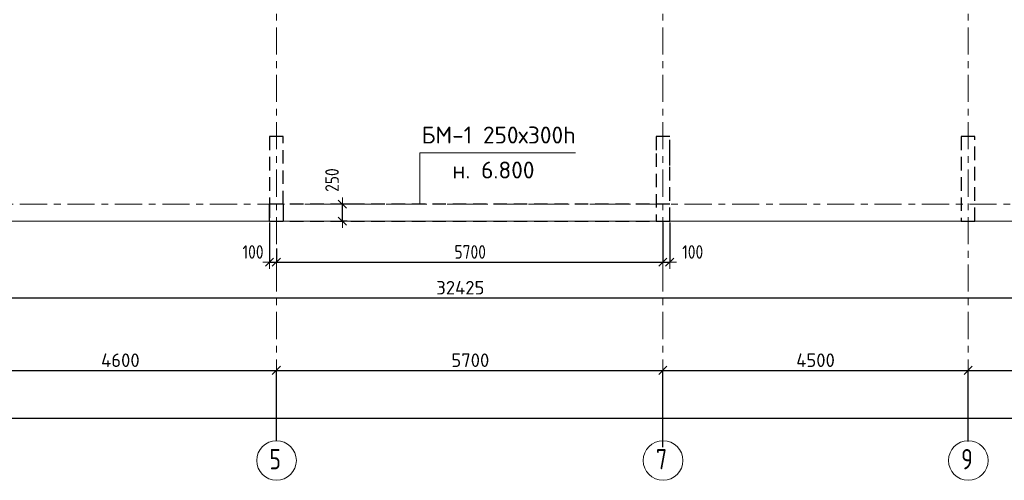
# Model space of a CAD drawing. Header units: metres. Extents: x -38 to 89, y -15 to 21.
# Tile 9 of 129: x 10 to 24, y -4 to 3. Entities that reach past the tile are written whole.
import ezdxf

# ---------------------------------------------------------------- set-up
doc = ezdxf.new("R2010")
doc.units = ezdxf.units.M
doc.header["$PDMODE"] = 65
for name, pattern in [('______11', [0.5, 0.4, -0.05, 0, -0.05]), ('______2', [0.27, 0.2, -0.07]), ('______3', [0.5, 0.4, -0.1]), ('______5', [1.1, 0.8, -0.1, 0.1, -0.1])]:
    doc.linetypes.add(name, pattern=pattern)
for name, color, linetype, lineweight in [('XR$2$Осевая линия (1)', 7, '______5', 13), ('XR$2$Размерная линия (1)', 7, 'Continuous', 13), ('XR$3$Балка (1)', 7, '______3', 13), ('XR$3$Перекрытие (1)', 7, 'Continuous', 35), ('XR$3$Текст_ примечание', 7, 'Continuous', 13), ('XR$4$Размерная линия (1)', 7, 'Continuous', 13), ('XR$5$Размерная линия (1)', 7, 'Continuous', 13)]:
    doc.layers.add(name, color=color, linetype=linetype, lineweight=lineweight)
doc.layers.add('XR$7$Стена_ бетон несущ.', color=7, linetype='Continuous', lineweight=70, true_color=0xb4b496)
doc.styles.add('ISOCPEUR', font='txt')
doc.dimstyles.new('DIMSTYLE_3', dxfattribs={"dimtxt": 0.2, "dimasz": 0.2, "dimexe": 0, "dimexo": 0, "dimgap": 0.1, "dimtad": 2, "dimdec": 0, "dimlfac": 1000, "dimrnd": 5, "dimzin": 12, "dimdsep": 46, "dimtxsty": 'ISOCPEUR', "dimblk1": 'ALL_ML_STRICH', "dimblk2": 'ALL_ML_STRICH', "dimsah": 1, "dimcen": 0, "dimclrd": 7, "dimclre": 256, "dimclrt": 7, "dimadec": 0, "dimazin": 0, "dimtfac": 1, "dimtdec": 0, "dimtix": 1, "dimtmove": 2, "dimatfit": 3, "dimfxl": 0, "dimtzin": 0, "dimlwd": 0, "dimlwe": -3, "dimarcsym": 0})
doc.dimstyles.new('DIMSTYLE_6', dxfattribs={"dimtxt": 0.2, "dimasz": 0.2, "dimexe": 0, "dimexo": 0, "dimgap": 0.1, "dimtad": 2, "dimdec": 0, "dimlfac": 1000, "dimrnd": 5, "dimzin": 12, "dimdsep": 46, "dimtxsty": 'ISOCPEUR', "dimblk1": 'ALL_ML_STRICH', "dimblk2": 'ALL_ML_STRICH', "dimsah": 1, "dimcen": 0, "dimclrd": 7, "dimclre": 256, "dimclrt": 7, "dimadec": 0, "dimazin": 0, "dimtfac": 1, "dimtdec": 0, "dimtix": 1, "dimtmove": 2, "dimatfit": 3, "dimfxl": 0, "dimtvp": 1.2, "dimtzin": 0, "dimlwd": 0, "dimlwe": -3, "dimarcsym": 0})

# ---------------------------------------------------------------- blocks, each defined once
blk = doc.blocks.new('ALL_ML_STRICH')
at = {"color": 0, "linetype": 'ByBlock', "lineweight": -2}
for p, q in [((-1, 0), (0.5, 0)), ((-0.3, -0.3), (0.3, 0.3)), ((0, -0.5), (0, 0.5))]:
    blk.add_line(p, q, dxfattribs=at)
blk = doc.blocks.new('*D12')
at = {"layer": 'DEFPOINTS', "color": 7, "linetype": 'Continuous', "lineweight": 13, "transparency": 33554687}
for p in [(0.5, -3.103), (0.5, -3.156), (61.6, -3.14)]:
    blk.add_point(p, dxfattribs=at)
at = {"layer": 'XR$2$Размерная линия (1)', "color": 9, "linetype": 'Continuous', "lineweight": -2, "true_color": 0xc7c7c7, "transparency": 33554687}
for p, q in [((0.5, -3.123), (0.5, -3.156)), ((61.6, -3.156), (61.6, -3.156))]:
    blk.add_line(p, q, dxfattribs=at)
at = {"layer": 'XR$2$Размерная линия (1)', "color": 7, "linetype": 'Continuous', "lineweight": -2, "transparency": 33554687}
blk.add_line((0.5, -3.156), (61.6, -3.156), dxfattribs=at)
at = {"layer": 'XR$2$Размерная линия (1)', "color": 7, "linetype": 'Continuous', "lineweight": 13, "transparency": 33554687, "xscale": 0.2, "yscale": 0.2, "zscale": 0.2, "rotation": 180}
blk.add_blockref('ALL_ML_STRICH', (0.5, -3.156), dxfattribs=at)
at = {"layer": 'XR$2$Размерная линия (1)', "color": 7, "linetype": 'Continuous', "lineweight": 13, "transparency": 33554687, "xscale": 0.2, "yscale": 0.2, "zscale": 0.2}
blk.add_blockref('ALL_ML_STRICH', (61.6, -3.156), dxfattribs=at)
at = {"layer": 'XR$2$Размерная линия (1)', "color": 7, "linetype": 'Continuous', "lineweight": 13, "transparency": 33554687, "insert": (31.1, -3.006), "char_height": 0.2, "width": 1, "attachment_point": 5, "style": 'ISOCPEUR'}
blk.add_mtext('\\A1;{61100}', dxfattribs=at)
blk = doc.blocks.new('*D15')
at = {"layer": 'DEFPOINTS', "color": 7, "linetype": 'Continuous', "lineweight": 13, "transparency": 33554687}
for p in [(9.15, -2.452), (9.15, -3.513), (13.75, -3.513)]:
    blk.add_point(p, dxfattribs=at)
at = {"layer": 'XR$2$Размерная линия (1)', "color": 9, "linetype": 'Continuous', "lineweight": -2, "true_color": 0xc7c7c7, "transparency": 33554687}
for p, q in [((9.15, -3.493), (9.15, -2.452)), ((13.75, -3.493), (13.75, -2.452))]:
    blk.add_line(p, q, dxfattribs=at)
at = {"layer": 'XR$2$Размерная линия (1)', "color": 7, "linetype": 'Continuous', "lineweight": -2, "transparency": 33554687}
blk.add_line((9.15, -2.452), (13.75, -2.452), dxfattribs=at)
at = {"layer": 'XR$2$Размерная линия (1)', "color": 7, "linetype": 'Continuous', "lineweight": 13, "transparency": 33554687, "xscale": 0.2, "yscale": 0.2, "zscale": 0.2, "rotation": 180}
blk.add_blockref('ALL_ML_STRICH', (9.15, -2.452), dxfattribs=at)
at = {"layer": 'XR$2$Размерная линия (1)', "color": 7, "linetype": 'Continuous', "lineweight": 13, "transparency": 33554687, "xscale": 0.2, "yscale": 0.2, "zscale": 0.2}
blk.add_blockref('ALL_ML_STRICH', (13.75, -2.452), dxfattribs=at)
at = {"layer": 'XR$2$Размерная линия (1)', "color": 7, "linetype": 'Continuous', "lineweight": 13, "transparency": 33554687, "insert": (11.45, -2.302), "char_height": 0.2, "width": 0.8, "attachment_point": 5, "style": 'ISOCPEUR'}
blk.add_mtext('\\A1;{4600}', dxfattribs=at)
blk = doc.blocks.new('*D16')
at = {"layer": 'DEFPOINTS', "color": 7, "linetype": 'Continuous', "lineweight": 13, "transparency": 33554687}
for p in [(13.75, -2.452), (13.75, -3.513), (19.45, -3.607)]:
    blk.add_point(p, dxfattribs=at)
at = {"layer": 'XR$2$Размерная линия (1)', "color": 9, "linetype": 'Continuous', "lineweight": -2, "true_color": 0xc7c7c7, "transparency": 33554687}
for p, q in [((13.75, -3.493), (13.75, -2.452)), ((19.45, -3.587), (19.45, -2.452))]:
    blk.add_line(p, q, dxfattribs=at)
at = {"layer": 'XR$2$Размерная линия (1)', "color": 7, "linetype": 'Continuous', "lineweight": -2, "transparency": 33554687}
blk.add_line((13.75, -2.452), (19.45, -2.452), dxfattribs=at)
at = {"layer": 'XR$2$Размерная линия (1)', "color": 7, "linetype": 'Continuous', "lineweight": 13, "transparency": 33554687, "xscale": 0.2, "yscale": 0.2, "zscale": 0.2, "rotation": 180}
blk.add_blockref('ALL_ML_STRICH', (13.75, -2.452), dxfattribs=at)
at = {"layer": 'XR$2$Размерная линия (1)', "color": 7, "linetype": 'Continuous', "lineweight": 13, "transparency": 33554687, "xscale": 0.2, "yscale": 0.2, "zscale": 0.2}
blk.add_blockref('ALL_ML_STRICH', (19.45, -2.452), dxfattribs=at)
at = {"layer": 'XR$2$Размерная линия (1)', "color": 7, "linetype": 'Continuous', "lineweight": 13, "transparency": 33554687, "insert": (16.61, -2.302), "char_height": 0.2, "width": 0.8, "attachment_point": 5, "style": 'ISOCPEUR'}
blk.add_mtext('\\A1;{5700}', dxfattribs=at)
blk = doc.blocks.new('*D17')
at = {"layer": 'DEFPOINTS', "color": 7, "linetype": 'Continuous', "lineweight": 13, "transparency": 33554687}
for p in [(19.45, -2.452), (19.45, -3.607), (23.95, -3.521)]:
    blk.add_point(p, dxfattribs=at)
at = {"layer": 'XR$2$Размерная линия (1)', "color": 9, "linetype": 'Continuous', "lineweight": -2, "true_color": 0xc7c7c7, "transparency": 33554687}
for p, q in [((19.45, -3.587), (19.45, -2.452)), ((23.95, -3.501), (23.95, -2.452))]:
    blk.add_line(p, q, dxfattribs=at)
at = {"layer": 'XR$2$Размерная линия (1)', "color": 7, "linetype": 'Continuous', "lineweight": -2, "transparency": 33554687}
blk.add_line((19.45, -2.452), (23.95, -2.452), dxfattribs=at)
at = {"layer": 'XR$2$Размерная линия (1)', "color": 7, "linetype": 'Continuous', "lineweight": 13, "transparency": 33554687, "xscale": 0.2, "yscale": 0.2, "zscale": 0.2, "rotation": 180}
blk.add_blockref('ALL_ML_STRICH', (19.45, -2.452), dxfattribs=at)
at = {"layer": 'XR$2$Размерная линия (1)', "color": 7, "linetype": 'Continuous', "lineweight": 13, "transparency": 33554687, "xscale": 0.2, "yscale": 0.2, "zscale": 0.2}
blk.add_blockref('ALL_ML_STRICH', (23.95, -2.452), dxfattribs=at)
at = {"layer": 'XR$2$Размерная линия (1)', "color": 7, "linetype": 'Continuous', "lineweight": 13, "transparency": 33554687, "insert": (21.7, -2.302), "char_height": 0.2, "width": 0.8, "attachment_point": 5, "style": 'ISOCPEUR'}
blk.add_mtext('\\A1;{4500}', dxfattribs=at)
blk = doc.blocks.new('*D18')
at = {"layer": 'DEFPOINTS', "color": 7, "linetype": 'Continuous', "lineweight": 13, "transparency": 33554687}
for p in [(23.95, -2.452), (23.95, -3.521), (28.45, -3.623)]:
    blk.add_point(p, dxfattribs=at)
at = {"layer": 'XR$2$Размерная линия (1)', "color": 9, "linetype": 'Continuous', "lineweight": -2, "true_color": 0xc7c7c7, "transparency": 33554687}
for p, q in [((23.95, -3.501), (23.95, -2.452)), ((28.45, -3.603), (28.45, -2.452))]:
    blk.add_line(p, q, dxfattribs=at)
at = {"layer": 'XR$2$Размерная линия (1)', "color": 7, "linetype": 'Continuous', "lineweight": -2, "transparency": 33554687}
blk.add_line((23.95, -2.452), (28.45, -2.452), dxfattribs=at)
at = {"layer": 'XR$2$Размерная линия (1)', "color": 7, "linetype": 'Continuous', "lineweight": 13, "transparency": 33554687, "xscale": 0.2, "yscale": 0.2, "zscale": 0.2, "rotation": 180}
blk.add_blockref('ALL_ML_STRICH', (23.95, -2.452), dxfattribs=at)
at = {"layer": 'XR$2$Размерная линия (1)', "color": 7, "linetype": 'Continuous', "lineweight": 13, "transparency": 33554687, "xscale": 0.2, "yscale": 0.2, "zscale": 0.2}
blk.add_blockref('ALL_ML_STRICH', (28.45, -2.452), dxfattribs=at)
at = {"layer": 'XR$2$Размерная линия (1)', "color": 7, "linetype": 'Continuous', "lineweight": 13, "transparency": 33554687, "insert": (26.2, -2.302), "char_height": 0.2, "width": 0.8, "attachment_point": 5, "style": 'ISOCPEUR'}
blk.add_mtext('\\A1;{4500}', dxfattribs=at)
blk = doc.blocks.new('*D131')
at = {"layer": 'DEFPOINTS', "color": 7, "linetype": 'Continuous', "lineweight": 13, "transparency": 33554687}
for p in [(13.65, -0.25), (13.75, -0.631), (13.65, -0.854)]:
    blk.add_point(p, dxfattribs=at)
at = {"layer": 'XR$4$Размерная линия (1)', "color": 9, "linetype": 'Continuous', "lineweight": -2, "true_color": 0xc7c7c7, "transparency": 33554687}
for p, q in [((13.65, -0.27), (13.65, -0.854)), ((13.75, -0.651), (13.75, -0.854))]:
    blk.add_line(p, q, dxfattribs=at)
at = {"layer": 'XR$4$Размерная линия (1)', "color": 7, "linetype": 'Continuous', "lineweight": -2, "transparency": 33554687}
blk.add_line((13.65, -0.854), (13.75, -0.854), dxfattribs=at)
at = {"layer": 'XR$4$Размерная линия (1)', "color": 7, "linetype": 'Continuous', "lineweight": 13, "transparency": 33554687, "xscale": 0.2, "yscale": 0.2, "zscale": 0.2, "rotation": 180}
blk.add_blockref('ALL_ML_STRICH', (13.65, -0.854), dxfattribs=at)
at = {"layer": 'XR$4$Размерная линия (1)', "color": 7, "linetype": 'Continuous', "lineweight": 13, "transparency": 33554687, "xscale": 0.2, "yscale": 0.2, "zscale": 0.2}
blk.add_blockref('ALL_ML_STRICH', (13.75, -0.854), dxfattribs=at)
at = {"layer": 'XR$4$Размерная линия (1)', "color": 7, "linetype": 'Continuous', "lineweight": 13, "transparency": 33554687, "insert": (13.406, -0.704), "char_height": 0.2, "width": 0.5, "attachment_point": 5, "style": 'ISOCPEUR'}
blk.add_mtext('\\W0.83;\\A1;{100}', dxfattribs=at)
blk = doc.blocks.new('*D132')
at = {"layer": 'DEFPOINTS', "color": 7, "linetype": 'Continuous', "lineweight": 13, "transparency": 33554687}
for p in [(19.45, -0.25), (13.75, -0.631), (13.75, -0.854)]:
    blk.add_point(p, dxfattribs=at)
at = {"layer": 'XR$4$Размерная линия (1)', "color": 9, "linetype": 'Continuous', "lineweight": -2, "true_color": 0xc7c7c7, "transparency": 33554687}
for p, q in [((19.45, -0.27), (19.45, -0.854)), ((13.75, -0.651), (13.75, -0.854))]:
    blk.add_line(p, q, dxfattribs=at)
at = {"layer": 'XR$4$Размерная линия (1)', "color": 7, "linetype": 'Continuous', "lineweight": -2, "transparency": 33554687}
blk.add_line((13.75, -0.854), (19.45, -0.854), dxfattribs=at)
at = {"layer": 'XR$4$Размерная линия (1)', "color": 7, "linetype": 'Continuous', "lineweight": 13, "transparency": 33554687, "xscale": 0.2, "yscale": 0.2, "zscale": 0.2, "rotation": 180}
blk.add_blockref('ALL_ML_STRICH', (13.75, -0.854), dxfattribs=at)
at = {"layer": 'XR$4$Размерная линия (1)', "color": 7, "linetype": 'Continuous', "lineweight": 13, "transparency": 33554687, "xscale": 0.2, "yscale": 0.2, "zscale": 0.2}
blk.add_blockref('ALL_ML_STRICH', (19.45, -0.854), dxfattribs=at)
at = {"layer": 'XR$4$Размерная линия (1)', "color": 7, "linetype": 'Continuous', "lineweight": 13, "transparency": 33554687, "insert": (16.608, -0.704), "char_height": 0.2, "width": 0.66667, "attachment_point": 5, "style": 'ISOCPEUR'}
blk.add_mtext('\\W0.83;\\A1;{5700}', dxfattribs=at)
blk = doc.blocks.new('*D133')
at = {"layer": 'DEFPOINTS', "color": 7, "linetype": 'Continuous', "lineweight": 13, "transparency": 33554687}
for p in [(19.45, -0.25), (19.55, -0.25), (19.45, -0.854)]:
    blk.add_point(p, dxfattribs=at)
at = {"layer": 'XR$4$Размерная линия (1)', "color": 9, "linetype": 'Continuous', "lineweight": -2, "true_color": 0xc7c7c7, "transparency": 33554687}
for p, q in [((19.45, -0.27), (19.45, -0.854)), ((19.55, -0.27), (19.55, -0.854))]:
    blk.add_line(p, q, dxfattribs=at)
at = {"layer": 'XR$4$Размерная линия (1)', "color": 7, "linetype": 'Continuous', "lineweight": -2, "transparency": 33554687}
blk.add_line((19.45, -0.854), (19.55, -0.854), dxfattribs=at)
at = {"layer": 'XR$4$Размерная линия (1)', "color": 7, "linetype": 'Continuous', "lineweight": 13, "transparency": 33554687, "xscale": 0.2, "yscale": 0.2, "zscale": 0.2, "rotation": 180}
blk.add_blockref('ALL_ML_STRICH', (19.45, -0.854), dxfattribs=at)
at = {"layer": 'XR$4$Размерная линия (1)', "color": 7, "linetype": 'Continuous', "lineweight": 13, "transparency": 33554687, "xscale": 0.2, "yscale": 0.2, "zscale": 0.2}
blk.add_blockref('ALL_ML_STRICH', (19.55, -0.854), dxfattribs=at)
at = {"layer": 'XR$4$Размерная линия (1)', "color": 7, "linetype": 'Continuous', "lineweight": 13, "transparency": 33554687, "insert": (19.889, -0.704), "char_height": 0.2, "width": 0.5, "attachment_point": 5, "style": 'ISOCPEUR'}
blk.add_mtext('\\W0.83;\\A1;{100}', dxfattribs=at)
blk = doc.blocks.new('*D134')
at = {"layer": 'DEFPOINTS', "color": 7, "linetype": 'Continuous', "lineweight": 13, "transparency": 33554687}
for p in [(14.894, 0), (14.723, -0.25), (14.812, -0.25)]:
    blk.add_point(p, dxfattribs=at)
at = {"layer": 'XR$4$Размерная линия (1)', "color": 9, "linetype": 'Continuous', "lineweight": -2, "true_color": 0xc7c7c7, "transparency": 33554687}
for p, q in [((14.874, 0), (14.723, 0)), ((14.792, -0.25), (14.723, -0.25))]:
    blk.add_line(p, q, dxfattribs=at)
at = {"layer": 'XR$4$Размерная линия (1)', "color": 7, "linetype": 'Continuous', "lineweight": -2, "transparency": 33554687}
blk.add_line((14.723, -0.25), (14.723, 0), dxfattribs=at)
at = {"layer": 'XR$4$Размерная линия (1)', "color": 7, "linetype": 'Continuous', "lineweight": 13, "transparency": 33554687, "xscale": 0.2, "yscale": 0.2, "zscale": 0.2}
for p, rotation in [((14.723, 0), 90), ((14.723, -0.25), 270)]:
    blk.add_blockref('ALL_ML_STRICH', p, dxfattribs=dict(at, rotation=rotation))
at = {"layer": 'XR$4$Размерная линия (1)', "color": 7, "linetype": 'Continuous', "lineweight": 13, "transparency": 33554687, "insert": (14.571, 0.356), "char_height": 0.2, "width": 0.5, "attachment_point": 5, "rotation": 90, "style": 'ISOCPEUR'}
blk.add_mtext('\\W0.83;\\A1;{250}', dxfattribs=at)
blk = doc.blocks.new('*D156')
at = {"layer": 'DEFPOINTS', "color": 7, "linetype": 'Continuous', "lineweight": 13, "transparency": 33554687}
for p in [(0.25, -0.25), (32.675, -0.25), (0.25, -1.382)]:
    blk.add_point(p, dxfattribs=at)
at = {"layer": 'XR$4$Размерная линия (1)', "color": 9, "linetype": 'Continuous', "lineweight": -2, "true_color": 0xc7c7c7, "transparency": 33554687}
for p, q in [((0.25, -0.27), (0.25, -1.382)), ((32.675, -0.27), (32.675, -1.382))]:
    blk.add_line(p, q, dxfattribs=at)
at = {"layer": 'XR$4$Размерная линия (1)', "color": 7, "linetype": 'Continuous', "lineweight": -2, "transparency": 33554687}
blk.add_line((0.25, -1.382), (32.675, -1.382), dxfattribs=at)
at = {"layer": 'XR$4$Размерная линия (1)', "color": 7, "linetype": 'Continuous', "lineweight": 13, "transparency": 33554687, "xscale": 0.2, "yscale": 0.2, "zscale": 0.2, "rotation": 180}
blk.add_blockref('ALL_ML_STRICH', (0.25, -1.382), dxfattribs=at)
at = {"layer": 'XR$4$Размерная линия (1)', "color": 7, "linetype": 'Continuous', "lineweight": 13, "transparency": 33554687, "xscale": 0.2, "yscale": 0.2, "zscale": 0.2}
blk.add_blockref('ALL_ML_STRICH', (32.675, -1.382), dxfattribs=at)
at = {"layer": 'XR$4$Размерная линия (1)', "color": 7, "linetype": 'Continuous', "lineweight": 13, "transparency": 33554687, "insert": (16.463, -1.232), "char_height": 0.2, "width": 1, "attachment_point": 5, "style": 'ISOCPEUR'}
blk.add_mtext('\\A1;{32425}', dxfattribs=at)
blk = doc.blocks.new('*D478')
at = {"layer": 'DEFPOINTS', "color": 7, "linetype": 'Continuous', "lineweight": 13, "transparency": 33554687}
for p in [(13.65, -0.25), (13.75, -0.631), (13.65, -0.854)]:
    blk.add_point(p, dxfattribs=at)
at = {"layer": 'XR$5$Размерная линия (1)', "color": 9, "linetype": 'Continuous', "lineweight": -2, "true_color": 0xc7c7c7, "transparency": 33554687}
for p, q in [((13.65, -0.27), (13.65, -0.854)), ((13.75, -0.651), (13.75, -0.854))]:
    blk.add_line(p, q, dxfattribs=at)
at = {"layer": 'XR$5$Размерная линия (1)', "color": 7, "linetype": 'Continuous', "lineweight": -2, "transparency": 33554687}
blk.add_line((13.65, -0.854), (13.75, -0.854), dxfattribs=at)
at = {"layer": 'XR$5$Размерная линия (1)', "color": 7, "linetype": 'Continuous', "lineweight": 13, "transparency": 33554687, "xscale": 0.2, "yscale": 0.2, "zscale": 0.2, "rotation": 180}
blk.add_blockref('ALL_ML_STRICH', (13.65, -0.854), dxfattribs=at)
at = {"layer": 'XR$5$Размерная линия (1)', "color": 7, "linetype": 'Continuous', "lineweight": 13, "transparency": 33554687, "xscale": 0.2, "yscale": 0.2, "zscale": 0.2}
blk.add_blockref('ALL_ML_STRICH', (13.75, -0.854), dxfattribs=at)
at = {"layer": 'XR$5$Размерная линия (1)', "color": 7, "linetype": 'Continuous', "lineweight": 13, "transparency": 33554687, "insert": (13.406, -0.704), "char_height": 0.2, "width": 0.5, "attachment_point": 5, "style": 'ISOCPEUR'}
blk.add_mtext('\\W0.83;\\A1;{100}', dxfattribs=at)
blk = doc.blocks.new('*D479')
at = {"layer": 'DEFPOINTS', "color": 7, "linetype": 'Continuous', "lineweight": 13, "transparency": 33554687}
for p in [(19.45, -0.25), (13.75, -0.631), (13.75, -0.854)]:
    blk.add_point(p, dxfattribs=at)
at = {"layer": 'XR$5$Размерная линия (1)', "color": 9, "linetype": 'Continuous', "lineweight": -2, "true_color": 0xc7c7c7, "transparency": 33554687}
for p, q in [((19.45, -0.27), (19.45, -0.854)), ((13.75, -0.651), (13.75, -0.854))]:
    blk.add_line(p, q, dxfattribs=at)
at = {"layer": 'XR$5$Размерная линия (1)', "color": 7, "linetype": 'Continuous', "lineweight": -2, "transparency": 33554687}
blk.add_line((13.75, -0.854), (19.45, -0.854), dxfattribs=at)
at = {"layer": 'XR$5$Размерная линия (1)', "color": 7, "linetype": 'Continuous', "lineweight": 13, "transparency": 33554687, "xscale": 0.2, "yscale": 0.2, "zscale": 0.2, "rotation": 180}
blk.add_blockref('ALL_ML_STRICH', (13.75, -0.854), dxfattribs=at)
at = {"layer": 'XR$5$Размерная линия (1)', "color": 7, "linetype": 'Continuous', "lineweight": 13, "transparency": 33554687, "xscale": 0.2, "yscale": 0.2, "zscale": 0.2}
blk.add_blockref('ALL_ML_STRICH', (19.45, -0.854), dxfattribs=at)
at = {"layer": 'XR$5$Размерная линия (1)', "color": 7, "linetype": 'Continuous', "lineweight": 13, "transparency": 33554687, "insert": (16.608, -0.704), "char_height": 0.2, "width": 0.66667, "attachment_point": 5, "style": 'ISOCPEUR'}
blk.add_mtext('\\W0.83;\\A1;{5700}', dxfattribs=at)
blk = doc.blocks.new('*D480')
at = {"layer": 'DEFPOINTS', "color": 7, "linetype": 'Continuous', "lineweight": 13, "transparency": 33554687}
for p in [(19.45, -0.25), (19.55, -0.25), (19.45, -0.854)]:
    blk.add_point(p, dxfattribs=at)
at = {"layer": 'XR$5$Размерная линия (1)', "color": 9, "linetype": 'Continuous', "lineweight": -2, "true_color": 0xc7c7c7, "transparency": 33554687}
for p, q in [((19.45, -0.27), (19.45, -0.854)), ((19.55, -0.27), (19.55, -0.854))]:
    blk.add_line(p, q, dxfattribs=at)
at = {"layer": 'XR$5$Размерная линия (1)', "color": 7, "linetype": 'Continuous', "lineweight": -2, "transparency": 33554687}
blk.add_line((19.45, -0.854), (19.55, -0.854), dxfattribs=at)
at = {"layer": 'XR$5$Размерная линия (1)', "color": 7, "linetype": 'Continuous', "lineweight": 13, "transparency": 33554687, "xscale": 0.2, "yscale": 0.2, "zscale": 0.2, "rotation": 180}
blk.add_blockref('ALL_ML_STRICH', (19.45, -0.854), dxfattribs=at)
at = {"layer": 'XR$5$Размерная линия (1)', "color": 7, "linetype": 'Continuous', "lineweight": 13, "transparency": 33554687, "xscale": 0.2, "yscale": 0.2, "zscale": 0.2}
blk.add_blockref('ALL_ML_STRICH', (19.55, -0.854), dxfattribs=at)
at = {"layer": 'XR$5$Размерная линия (1)', "color": 7, "linetype": 'Continuous', "lineweight": 13, "transparency": 33554687, "insert": (19.889, -0.704), "char_height": 0.2, "width": 0.5, "attachment_point": 5, "style": 'ISOCPEUR'}
blk.add_mtext('\\W0.83;\\A1;{100}', dxfattribs=at)
blk = doc.blocks.new('*D481')
at = {"layer": 'DEFPOINTS', "color": 7, "linetype": 'Continuous', "lineweight": 13, "transparency": 33554687}
for p in [(14.894, 0), (14.723, -0.25), (14.812, -0.25)]:
    blk.add_point(p, dxfattribs=at)
at = {"layer": 'XR$5$Размерная линия (1)', "color": 9, "linetype": 'Continuous', "lineweight": -2, "true_color": 0xc7c7c7, "transparency": 33554687}
for p, q in [((14.874, 0), (14.723, 0)), ((14.792, -0.25), (14.723, -0.25))]:
    blk.add_line(p, q, dxfattribs=at)
at = {"layer": 'XR$5$Размерная линия (1)', "color": 7, "linetype": 'Continuous', "lineweight": -2, "transparency": 33554687}
blk.add_line((14.723, -0.25), (14.723, 0), dxfattribs=at)
at = {"layer": 'XR$5$Размерная линия (1)', "color": 7, "linetype": 'Continuous', "lineweight": 13, "transparency": 33554687, "xscale": 0.2, "yscale": 0.2, "zscale": 0.2}
for p, rotation in [((14.723, 0), 90), ((14.723, -0.25), 270)]:
    blk.add_blockref('ALL_ML_STRICH', p, dxfattribs=dict(at, rotation=rotation))
at = {"layer": 'XR$5$Размерная линия (1)', "color": 7, "linetype": 'Continuous', "lineweight": 13, "transparency": 33554687, "insert": (14.571, 0.356), "char_height": 0.2, "width": 0.5, "attachment_point": 5, "rotation": 90, "style": 'ISOCPEUR'}
blk.add_mtext('\\W0.83;\\A1;{250}', dxfattribs=at)

msp = doc.modelspace()

# ---------------------------------------------------------------- linework, layer by layer
at = {"layer": 'XR$2$Осевая линия (1)', "color": 253, "linetype": '______11', "lineweight": 13, "true_color": 0xa0a0a0, "transparency": 33554687}
for p, q in [((13.75, -3.39), (13.75, 8.13)), ((19.45, -3.39), (19.45, 8.13)), ((23.95, -3.39), (23.95, 8.13)), ((-2.63, 0), (62.6, 0))]:
    msp.add_line(p, q, dxfattribs=at)
at = {"layer": 'XR$2$Осевая линия (1)', "color": 7, "linetype": 'Continuous', "lineweight": 13, "transparency": 33554687}
for centre in [(13.7524, -3.7819), (19.4524, -3.7819), (23.9524, -3.7819)]:
    msp.add_circle(centre, 0.2924, dxfattribs=at)
at = {"layer": 'XR$3$Балка (1)', "color": 7, "linetype": '______2', "lineweight": 25, "transparency": 33554687}
for p, q in [((19.55, 0), (13.6501, 0)), ((13.6501, 0), (13.6501, -0.25)), ((19.55, -0.25), (19.55, 0)), ((13.6501, -0.25), (19.55, -0.25))]:
    msp.add_line(p, q, dxfattribs=at)
at = {"layer": 'XR$3$Перекрытие (1)', "color": 7, "linetype": 'Continuous', "lineweight": 13, "transparency": 33554687}
for p, q in [((0.25, -0.25), (13.6501, -0.2501)), ((13.6501, -0.25), (19.55, -0.2498)), ((13.6501, -0.2501), (13.6501, -0.25)), ((19.55, -0.2498), (19.55, -0.25)), ((19.55, -0.25), (32.675, -0.2502))]:
    msp.add_line(p, q, dxfattribs=at)
at = {"layer": 'XR$3$Текст_ примечание', "transparency": 33554687}
msp.add_lwpolyline([(15.865, 0), (15.865, 0.7583), (18.1626, 0.7583)], dxfattribs=at)
at = {"layer": 'XR$7$Стена_ бетон несущ.', "color": 253, "linetype": '______2', "lineweight": -3, "true_color": 0xa0a0a0, "transparency": 33554687}
for p, q in [((13.85, 1), (13.65, 1)), ((13.65, 1), (13.65, 0)), ((13.85, 0), (13.85, 1)), ((19.55, 1), (19.35, 1)), ((19.35, 1), (19.35, 0.75)), ((19.55, 0.75), (19.55, 1)), ((24.05, 1), (23.85, 1)), ((23.85, 1), (23.85, -0.25)), ((24.05, -0.25), (24.05, 1)), ((19.35, 0.75), (19.35, -0.25)), ((19.55, 0.5702), (19.55, 0.75)), ((19.55, -0.25), (19.55, 0.5702)), ((13.65, 0), (13.6501, 0)), ((13.6501, -0.194), (13.6501, 0)), ((13.85, 0), (13.85, -0.194)), ((13.6501, -0.25), (13.6501, -0.194)), ((13.6501, -0.25), (13.85, -0.25)), ((13.85, -0.194), (13.85, -0.25)), ((19.35, -0.25), (19.55, -0.25)), ((23.85, -0.25), (24.05, -0.25))]:
    msp.add_line(p, q, dxfattribs=at)

# ---------------------------------------------------------------- texts
at = {"layer": 'XR$2$Осевая линия (1)', "color": 7, "linetype": 'Continuous', "lineweight": 13, "transparency": 33554687, "char_height": 0.3, "width": 0.326407, "attachment_point": 7, "style": 'ISOCPEUR'}
for s, insert in [('\\W0.78;5', (13.6474, -3.9124)), ('\\W0.78;7', (19.3474, -3.9124)), ('\\W0.78;9', (23.8474, -3.9124))]:
    msp.add_mtext(s, dxfattribs=dict(at, insert=insert))
at = {"layer": 'XR$3$Текст_ примечание', "transparency": 33554687, "char_height": 0.25, "attachment_point": 7, "style": 'ISOCPEUR'}
for s, insert, width in [('\\A1;{\\fISOCPEUR|i0|b0;\\H0.250000;\\W1.000000;\\C7;БМ-1 250х300h}\\P', (15.8916, 0.8961), 2.394737), ('\\A1;{\\fISOCPEUR|i0|b0;\\H0.250000;\\W1.000000;\\C7;н. 6.800}\\P', (16.344, 0.3797), 1.294898)]:
    msp.add_mtext(s, dxfattribs=dict(at, insert=insert, width=width))

# ---------------------------------------------------------------- dimensions: what is measured, and where the dimension line sits
at = {"layer": 'XR$2$Размерная линия (1)', "color": 7, "linetype": 'Continuous', "lineweight": 13, "transparency": 33554687}
for base, p1, p2, picture, middle in [((13.75, -2.452), (9.15, -3.4932), (13.75, -3.4932), '*D15', (11.45, -2.302)), ((19.45, -2.452), (13.75, -3.4932), (19.45, -3.5875), '*D16', (16.61, -2.302)), ((23.95, -2.452), (19.45, -3.5875), (23.95, -3.5008), '*D17', (21.7, -2.302)), ((28.45, -2.452), (23.95, -3.5008), (28.45, -3.6033), '*D18', (26.2, -2.302)), ((61.6, -3.1563), (0.5, -3.1233), (61.6, -3.1563), '*D12', (31.1, -3.0063))]:
    dim = msp.add_linear_dim(base=base, p1=p1, p2=p2, dimstyle='DIMSTYLE_3', override={"dimpost": '<>', "dimclrd": 7, "dimclre": 9, "dimclrt": 7, "dimlwd": 0, "dimlwe": 65533}, dxfattribs=at)
    dim.commit()
    dim.dimension.update_dxf_attribs({"geometry": picture, "text_midpoint": middle, "dimtype": 160})
at = {"layer": 'XR$4$Размерная линия (1)', "color": 7, "linetype": 'Continuous', "lineweight": 13, "transparency": 33554687}
dim = msp.add_linear_dim(base=(14.7229, 0), p1=(14.7923, -0.25), p2=(14.8737, 0), angle=90, dimstyle='DIMSTYLE_6', override={"dimpost": '<>', "dimclrd": 7, "dimclre": 9, "dimclrt": 7, "dimlwd": 0, "dimlwe": 65533}, dxfattribs=at)
dim.commit()
dim.dimension.update_dxf_attribs({"geometry": '*D134', "text_midpoint": (14.571, 0.3556), "dimtype": 160})
for base, p1, p2, dimstyle, picture, middle in [((32.675, -1.3822), (0.25, -0.27), (32.675, -0.2702), 'DIMSTYLE_3', '*D156', (16.4625, -1.2322)), ((13.75, -0.8542), (13.6501, -0.2701), (13.75, -0.6506), 'DIMSTYLE_6', '*D131', (13.4062, -0.7042)), ((19.45, -0.8542), (13.75, -0.6506), (19.45, -0.2698), 'DIMSTYLE_3', '*D132', (16.6083, -0.7042)), ((19.55, -0.8542), (19.45, -0.2698), (19.55, -0.27), 'DIMSTYLE_6', '*D133', (19.8886, -0.7036))]:
    dim = msp.add_linear_dim(base=base, p1=p1, p2=p2, dimstyle=dimstyle, override={"dimpost": '<>', "dimclrd": 7, "dimclre": 9, "dimclrt": 7, "dimlwd": 0, "dimlwe": 65533}, dxfattribs=at)
    dim.commit()
    dim.dimension.update_dxf_attribs({"geometry": picture, "text_midpoint": middle, "dimtype": 160})
at = {"layer": 'XR$5$Размерная линия (1)', "color": 7, "linetype": 'Continuous', "lineweight": 13, "transparency": 33554687}
dim = msp.add_linear_dim(base=(14.7229, 0), p1=(14.7923, -0.25), p2=(14.8737, 0), angle=90, dimstyle='DIMSTYLE_6', override={"dimpost": '<>', "dimclrd": 7, "dimclre": 9, "dimclrt": 7, "dimlwd": 0, "dimlwe": 65533}, dxfattribs=at)
dim.commit()
dim.dimension.update_dxf_attribs({"geometry": '*D481', "text_midpoint": (14.571, 0.3556), "dimtype": 160})
for base, p1, p2, dimstyle, picture, middle in [((13.75, -0.8542), (13.6501, -0.2701), (13.75, -0.6506), 'DIMSTYLE_6', '*D478', (13.4062, -0.7042)), ((19.45, -0.8542), (13.75, -0.6506), (19.45, -0.2698), 'DIMSTYLE_3', '*D479', (16.6083, -0.7042)), ((19.55, -0.8542), (19.45, -0.2698), (19.55, -0.27), 'DIMSTYLE_6', '*D480', (19.8886, -0.7036))]:
    dim = msp.add_linear_dim(base=base, p1=p1, p2=p2, dimstyle=dimstyle, override={"dimpost": '<>', "dimclrd": 7, "dimclre": 9, "dimclrt": 7, "dimlwd": 0, "dimlwe": 65533}, dxfattribs=at)
    dim.commit()
    dim.dimension.update_dxf_attribs({"geometry": picture, "text_midpoint": middle, "dimtype": 160})

doc.saveas('drawing.dxf')
